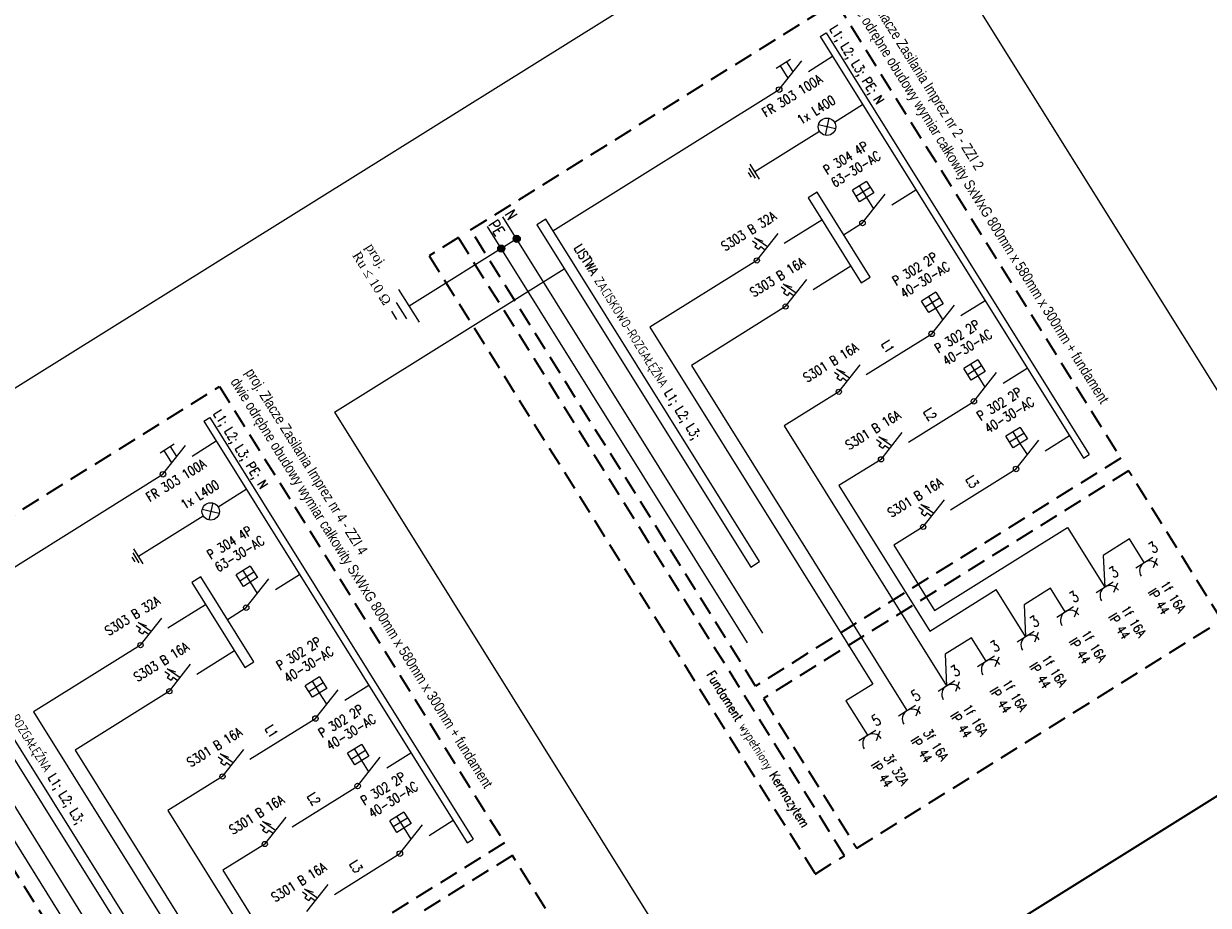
# Model space of a CAD drawing. Header units: metres. Extents: x 0 to 8443948, y 0 to 5887002.
# Tile 223 of 256: x 8443385 to 8443544, y 5886688 to 5886806. Entities that reach past the tile are written whole.
import ezdxf

# ---------------------------------------------------------------- set-up
doc = ezdxf.new("R2010")
doc.units = ezdxf.units.M
doc.header["$MEASUREMENT"] = 0
doc.linetypes.add('DASHED', pattern=[19.05, 12.7, -6.35])
doc.layers.add('- ABM', color=200, linetype='CONTINUOUS', lineweight=30)
doc.styles.add('ROMAND', font='ROMAND.SHX')

msp = doc.modelspace()

# ---------------------------------------------------------------- hatches: boundary and pattern name
at = {"layer": '- ABM', "lineweight": 9}
for points in [[(8443451.739, 5886777.023, 1), (8443451.24, 5886777.823, 1)], [(8443449.646, 5886775.716, 1), (8443449.146, 5886776.516, 1)]]:
    msp.add_hatch(color=1, dxfattribs=at).paths.add_polyline_path(points)

# ---------------------------------------------------------------- linework, layer by layer
at = {"layer": '- ABM', "color": 7, "lineweight": 0}
for q in [(8443330.469, 5886723.896), (8443709.662, 5886494.186)]:
    msp.add_line((8443500.12, 5886829.814), q, dxfattribs=at)
at = {"layer": '- ABM', "color": 1, "linetype": 'Continuous', "lineweight": 9, "ltscale": 10}
for p, q in [((8443492.233, 5886804.605), (8443493.025, 5886805.099)), ((8443492.233, 5886804.605), (8443527.591, 5886747.97)), ((8443493.025, 5886805.099), (8443528.384, 5886748.464)), ((8443490.662, 5886799.925), (8443493.894, 5886801.943)), ((8443501.85, 5886782.004), (8443505.083, 5886784.022)), ((8443487.412, 5886776.82), (8443492.473, 5886779.979)), ((8443495.393, 5886777.972), (8443497.923, 5886779.552)), ((8443483.729, 5886774.52), (8443469.372, 5886765.557)), ((8443491.282, 5886770.622), (8443496.342, 5886773.782)), ((8443487.598, 5886768.323), (8443474.938, 5886760.418)), ((8443511.146, 5886767.115), (8443514.378, 5886769.133)), ((8443469.372, 5886765.557), (8443499.312, 5886717.602)), ((8443498.428, 5886759.175), (8443507.218, 5886764.663)), ((8443474.938, 5886760.418), (8443503.89, 5886714.045)), ((8443516.813, 5886758.039), (8443520.045, 5886760.057)), ((8443494.745, 5886756.876), (8443487.398, 5886752.289)), ((8443504.095, 5886750.099), (8443512.885, 5886755.587)), ((8443409.459, 5886752.927), (8443410.252, 5886753.422)), ((8443409.459, 5886752.927), (8443444.818, 5886696.292)), ((8443410.252, 5886753.422), (8443445.61, 5886696.787)), ((8443487.398, 5886752.289), (8443509.203, 5886717.362)), ((8443522.479, 5886748.962), (8443525.712, 5886750.98)), ((8443407.888, 5886748.247), (8443411.121, 5886750.266)), ((8443500.412, 5886747.799), (8443494.761, 5886744.271)), ((8443527.591, 5886747.97), (8443528.384, 5886748.464)), ((8443509.762, 5886741.022), (8443518.552, 5886746.51)), ((8443494.761, 5886744.271), (8443506.959, 5886724.734)), ((8443506.078, 5886738.723), (8443502.124, 5886736.254)), ((8443507.596, 5886727.49), (8443525.456, 5886738.64)), ((8443525.456, 5886738.64), (8443530.456, 5886730.631)), ((8443502.124, 5886736.254), (8443507.596, 5886727.49)), ((8443533.799, 5886737.105), (8443530.264, 5886734.898)), ((8443535.769, 5886733.948), (8443533.799, 5886737.105)), ((8443530.264, 5886734.898), (8443530.456, 5886730.631)), ((8443534.636, 5886733.24), (8443536.903, 5886734.656)), ((8443537.004, 5886733.255), (8443537.511, 5886734.544)), ((8443419.077, 5886730.326), (8443422.31, 5886732.345)), ((8443529.323, 5886729.923), (8443531.59, 5886731.339)), ((8443506.959, 5886724.734), (8443515.889, 5886730.31)), ((8443519.83, 5886723.997), (8443515.889, 5886730.31)), ((8443523.172, 5886730.47), (8443519.638, 5886728.263)), ((8443525.143, 5886727.314), (8443523.172, 5886730.47)), ((8443531.691, 5886729.937), (8443532.197, 5886731.227)), ((8443404.639, 5886725.142), (8443409.7, 5886728.301)), ((8443519.638, 5886728.263), (8443519.83, 5886723.997)), ((8443412.619, 5886726.295), (8443415.15, 5886727.874)), ((8443524.009, 5886726.606), (8443526.277, 5886728.022)), ((8443526.378, 5886726.62), (8443526.884, 5886727.91)), ((8443512.546, 5886723.836), (8443509.011, 5886721.629)), ((8443514.517, 5886720.679), (8443512.546, 5886723.836)), ((8443518.696, 5886723.289), (8443520.963, 5886724.704)), ((8443521.065, 5886723.303), (8443521.571, 5886724.593)), ((8443400.956, 5886722.842), (8443386.599, 5886713.879)), ((8443408.509, 5886718.945), (8443413.569, 5886722.104)), ((8443509.011, 5886721.629), (8443509.203, 5886717.362)), ((8443513.383, 5886719.972), (8443515.65, 5886721.387)), ((8443515.752, 5886719.986), (8443516.258, 5886721.276)), ((8443428.373, 5886715.437), (8443431.605, 5886717.456)), ((8443499.312, 5886717.602), (8443495.695, 5886715.344)), ((8443508.07, 5886716.655), (8443510.337, 5886718.07)), ((8443510.438, 5886716.669), (8443510.945, 5886717.958)), ((8443404.825, 5886716.645), (8443392.165, 5886708.741)), ((8443495.695, 5886715.344), (8443498.577, 5886710.728)), ((8443386.599, 5886713.879), (8443416.539, 5886665.925)), ((8443502.757, 5886713.337), (8443505.024, 5886714.753)), ((8443505.125, 5886713.352), (8443505.632, 5886714.641)), ((8443415.655, 5886707.498), (8443424.445, 5886712.985)), ((8443497.444, 5886710.02), (8443499.711, 5886711.436)), ((8443499.812, 5886710.034), (8443500.318, 5886711.324)), ((8443392.165, 5886708.741), (8443421.117, 5886662.367)), ((8443434.039, 5886706.361), (8443437.272, 5886708.379)), ((8443411.972, 5886705.198), (8443404.625, 5886700.611)), ((8443421.322, 5886698.421), (8443430.112, 5886703.909)), ((8443404.625, 5886700.611), (8443426.43, 5886665.685)), ((8443439.706, 5886697.284), (8443442.939, 5886699.303)), ((8443444.818, 5886696.292), (8443445.61, 5886696.787)), ((8443417.639, 5886696.121), (8443411.988, 5886692.594)), ((8443426.989, 5886689.345), (8443435.779, 5886694.832)), ((8443411.988, 5886692.594), (8443424.186, 5886673.057))]:
    msp.add_line(p, q, dxfattribs=at)
at = {"layer": '- ABM', "color": 1, "lineweight": 9, "ltscale": 2}
for p, q in [((8443488.255, 5886801.508), (8443486.346, 5886800.317)), ((8443487.936, 5886798.997), (8443486.897, 5886800.661)), ((8443488.606, 5886799.846), (8443487.761, 5886801.2)), ((8443498.474, 5886785.14), (8443496.565, 5886783.949)), ((8443499.443, 5886783.587), (8443497.535, 5886782.396)), ((8443499.437, 5886781.472), (8443498.489, 5886782.991)), ((8443507.769, 5886770.251), (8443505.86, 5886769.06)), ((8443508.739, 5886768.698), (8443506.83, 5886767.507)), ((8443508.733, 5886766.583), (8443507.784, 5886768.103)), ((8443513.436, 5886761.175), (8443511.527, 5886759.983)), ((8443514.405, 5886759.622), (8443512.497, 5886758.43)), ((8443514.4, 5886757.507), (8443513.451, 5886759.026)), ((8443519.103, 5886752.098), (8443517.194, 5886750.907)), ((8443520.072, 5886750.545), (8443518.164, 5886749.354)), ((8443405.481, 5886749.831), (8443403.573, 5886748.639)), ((8443405.163, 5886747.319), (8443404.124, 5886748.983)), ((8443405.833, 5886748.169), (8443404.987, 5886749.522)), ((8443520.066, 5886748.43), (8443519.118, 5886749.949)), ((8443415.7, 5886733.463), (8443413.792, 5886732.271)), ((8443416.67, 5886731.91), (8443414.761, 5886730.718)), ((8443416.664, 5886729.795), (8443415.716, 5886731.314)), ((8443424.996, 5886718.574), (8443423.087, 5886717.382)), ((8443425.966, 5886717.021), (8443424.057, 5886715.829)), ((8443425.96, 5886714.906), (8443425.011, 5886716.425)), ((8443430.663, 5886709.497), (8443428.754, 5886708.306)), ((8443431.632, 5886707.944), (8443429.724, 5886706.752)), ((8443431.626, 5886705.829), (8443430.678, 5886707.348)), ((8443436.329, 5886700.421), (8443434.421, 5886699.229)), ((8443437.299, 5886698.868), (8443435.39, 5886697.676)), ((8443437.293, 5886696.753), (8443436.345, 5886698.272))]:
    msp.add_line(p, q, dxfattribs=at)
at = {"layer": '- ABM', "color": 1, "lineweight": 9}
for p, q in [((8443486.734, 5886797.473), (8443489.781, 5886801.336)), ((8443493.416, 5886793.624), (8443492.888, 5886791.344)), ((8443494.293, 5886792.22), (8443492.011, 5886792.748)), ((8443484.097, 5886785.435), (8443482.844, 5886787.444)), ((8443483.01, 5886785.687), (8443482.592, 5886786.356)), ((8443483.554, 5886785.561), (8443482.718, 5886786.9)), ((8443497.923, 5886779.552), (8443500.969, 5886783.415)), ((8443482.457, 5886723.161), (8443447.541, 5886779.088)), ((8443484.551, 5886724.468), (8443449.634, 5886780.395)), ((8443483.416, 5886777.541), (8443484.546, 5886777.118)), ((8443485.158, 5886776.332), (8443483.416, 5886777.541)), ((8443483.729, 5886774.52), (8443486.586, 5886778.143)), ((8443483.127, 5886777.175), (8443483.732, 5886776.754)), ((8443483.732, 5886776.754), (8443483.443, 5886776.388)), ((8443483.443, 5886776.388), (8443483.968, 5886776.023)), ((8443484.257, 5886776.39), (8443483.968, 5886776.023)), ((8443484.257, 5886776.39), (8443484.869, 5886775.965)), ((8443487.285, 5886771.344), (8443488.415, 5886770.921)), ((8443489.027, 5886770.134), (8443487.285, 5886771.344)), ((8443487.598, 5886768.323), (8443490.455, 5886771.946)), ((8443486.996, 5886770.977), (8443487.602, 5886770.557)), ((8443487.602, 5886770.557), (8443487.313, 5886770.19)), ((8443487.313, 5886770.19), (8443487.837, 5886769.826)), ((8443488.126, 5886770.192), (8443487.837, 5886769.826)), ((8443488.126, 5886770.192), (8443488.738, 5886769.768)), ((8443507.218, 5886764.663), (8443510.265, 5886768.526)), ((8443494.432, 5886759.897), (8443495.562, 5886759.474)), ((8443496.174, 5886758.687), (8443494.432, 5886759.897)), ((8443494.745, 5886756.876), (8443497.602, 5886760.499)), ((8443494.143, 5886759.53), (8443494.748, 5886759.11)), ((8443494.748, 5886759.11), (8443494.459, 5886758.743)), ((8443494.459, 5886758.743), (8443494.984, 5886758.379)), ((8443495.273, 5886758.745), (8443494.984, 5886758.379)), ((8443495.273, 5886758.745), (8443495.885, 5886758.321)), ((8443512.885, 5886755.587), (8443515.932, 5886759.45)), ((8443499.81, 5886750.454), (8443500.415, 5886750.033)), ((8443500.099, 5886750.82), (8443501.229, 5886750.397)), ((8443501.84, 5886749.611), (8443500.099, 5886750.82)), ((8443500.412, 5886747.799), (8443503.269, 5886751.422)), ((8443518.552, 5886746.51), (8443521.598, 5886750.373)), ((8443403.961, 5886745.795), (8443407.008, 5886749.658)), ((8443500.415, 5886750.033), (8443500.126, 5886749.667)), ((8443500.126, 5886749.667), (8443500.651, 5886749.302)), ((8443500.94, 5886749.669), (8443500.651, 5886749.302)), ((8443500.94, 5886749.669), (8443501.551, 5886749.244)), ((8443411.52, 5886740.542), (8443409.238, 5886741.07)), ((8443410.643, 5886741.946), (8443410.115, 5886739.666)), ((8443505.476, 5886741.377), (8443506.082, 5886740.957)), ((8443505.765, 5886741.744), (8443506.896, 5886741.321)), ((8443507.507, 5886740.534), (8443505.765, 5886741.744)), ((8443506.082, 5886740.957), (8443505.793, 5886740.59)), ((8443506.078, 5886738.723), (8443508.936, 5886742.346)), ((8443505.793, 5886740.59), (8443506.318, 5886740.226)), ((8443506.607, 5886740.592), (8443506.318, 5886740.226)), ((8443506.607, 5886740.592), (8443507.218, 5886740.168)), ((8443400.237, 5886734.009), (8443399.819, 5886734.678)), ((8443400.781, 5886733.883), (8443399.945, 5886735.222)), ((8443401.324, 5886733.758), (8443400.071, 5886735.766)), ((8443415.15, 5886727.874), (8443418.196, 5886731.737)), ((8443401.778, 5886672.791), (8443366.861, 5886728.717)), ((8443399.684, 5886671.484), (8443364.768, 5886727.41)), ((8443400.956, 5886722.842), (8443403.813, 5886726.465)), ((8443400.354, 5886725.497), (8443400.959, 5886725.076)), ((8443400.643, 5886725.863), (8443401.773, 5886725.441)), ((8443402.384, 5886724.654), (8443400.643, 5886725.863)), ((8443400.959, 5886725.076), (8443400.67, 5886724.71)), ((8443400.67, 5886724.71), (8443401.195, 5886724.345)), ((8443401.484, 5886724.712), (8443401.195, 5886724.345)), ((8443401.484, 5886724.712), (8443402.095, 5886724.287)), ((8443404.825, 5886716.645), (8443407.682, 5886720.268)), ((8443404.223, 5886719.299), (8443404.829, 5886718.879)), ((8443404.512, 5886719.666), (8443405.642, 5886719.243)), ((8443406.254, 5886718.456), (8443404.512, 5886719.666)), ((8443404.829, 5886718.879), (8443404.54, 5886718.512)), ((8443404.54, 5886718.512), (8443405.064, 5886718.148)), ((8443405.353, 5886718.515), (8443405.064, 5886718.148)), ((8443405.353, 5886718.515), (8443405.965, 5886718.09)), ((8443424.445, 5886712.985), (8443427.492, 5886716.848)), ((8443411.37, 5886707.852), (8443411.975, 5886707.432)), ((8443411.659, 5886708.219), (8443412.789, 5886707.796)), ((8443413.4, 5886707.009), (8443411.659, 5886708.219)), ((8443411.975, 5886707.432), (8443411.686, 5886707.065)), ((8443411.972, 5886705.198), (8443414.829, 5886708.821)), ((8443430.112, 5886703.909), (8443433.159, 5886707.772)), ((8443411.686, 5886707.065), (8443412.211, 5886706.701)), ((8443412.5, 5886707.067), (8443412.211, 5886706.701)), ((8443412.5, 5886707.067), (8443413.111, 5886706.643)), ((8443417.639, 5886696.121), (8443420.496, 5886699.744)), ((8443417.037, 5886698.776), (8443417.642, 5886698.355)), ((8443417.326, 5886699.142), (8443418.456, 5886698.72)), ((8443419.067, 5886697.933), (8443417.326, 5886699.142)), ((8443417.642, 5886698.355), (8443417.353, 5886697.989)), ((8443417.353, 5886697.989), (8443417.878, 5886697.625)), ((8443418.167, 5886697.991), (8443417.878, 5886697.625)), ((8443418.167, 5886697.991), (8443418.778, 5886697.566)), ((8443435.779, 5886694.832), (8443438.825, 5886698.695)), ((8443422.992, 5886690.066), (8443424.123, 5886689.643)), ((8443424.734, 5886688.856), (8443422.992, 5886690.066)), ((8443423.305, 5886687.045), (8443426.163, 5886690.668)), ((8443422.703, 5886689.699), (8443423.309, 5886689.279)), ((8443423.309, 5886689.279), (8443423.02, 5886688.912)), ((8443423.02, 5886688.912), (8443423.545, 5886688.548)), ((8443423.834, 5886688.914), (8443423.545, 5886688.548)), ((8443423.834, 5886688.914), (8443424.445, 5886688.49))]:
    msp.add_line(p, q, dxfattribs=at)
at = {"layer": '- ABM', "color": 1, "linetype": 'Continuous', "lineweight": 9}
for p, q in [((8443494.146, 5886793.104), (8443497.936, 5886795.47)), ((8443492.158, 5886791.863), (8443483.471, 5886786.439)), ((8443411.373, 5886741.426), (8443415.162, 5886743.793)), ((8443409.385, 5886740.186), (8443400.697, 5886734.762))]:
    msp.add_line(p, q, dxfattribs=at)
at = {"layer": '- ABM', "color": 1, "linetype": 'ByBlock', "lineweight": 9}
for p, q in [((8443451.49, 5886777.423), (8443437.036, 5886768.399)), ((8443451.49, 5886777.423), (8443437.036, 5886768.399)), ((8443427.006, 5886754.136), (8443457.869, 5886773.404)), ((8443438.404, 5886766.208), (8443435.66, 5886770.603)), ((8443438.404, 5886766.208), (8443435.66, 5886770.603)), ((8443436.717, 5886766.682), (8443435.345, 5886768.879)), ((8443436.717, 5886766.682), (8443435.345, 5886768.879)), ((8443435.373, 5886766.606), (8443434.687, 5886767.705)), ((8443435.373, 5886766.606), (8443434.687, 5886767.705)), ((8443427.006, 5886754.136), (8443558.334, 5886543.785))]:
    msp.add_line(p, q, dxfattribs=at)
at = {"layer": '- ABM', "color": 1, "linetype": 'DASHED', "lineweight": 35, "ltscale": 0.2}
for points in [[(8443494.345, 5886809.262), (8443532.613, 5886747.968), (8443483.561, 5886717.344), (8443445.293, 5886778.638)], [(8443439.717, 5886775.156), (8443491.578, 5886692.09), (8443495.509, 5886694.545), (8443443.649, 5886777.611)], [(8443411.572, 5886757.584), (8443449.839, 5886696.29), (8443400.788, 5886665.666), (8443362.52, 5886726.96)], [(8443546.206, 5886726.196), (8443533.672, 5886746.272), (8443484.62, 5886715.647), (8443497.154, 5886695.572)], [(8443463.432, 5886674.518), (8443450.899, 5886694.594), (8443401.847, 5886663.97), (8443414.381, 5886643.894)]]:
    msp.add_lwpolyline(points, close=True, dxfattribs=at)
at = {"layer": '- ABM', "color": 1, "linetype": 'ByBlock', "lineweight": 9}
for points in [[(8443456.351, 5886778.504), (8443486.734, 5886797.473)], [(8443373.578, 5886726.827), (8443403.961, 5886745.795)]]:
    msp.add_lwpolyline(points, dxfattribs=at)
at = {"layer": '- ABM', "color": 1, "lineweight": 9, "ltscale": 2}
for points in [[(8443497.535, 5886782.396), (8443496.565, 5886783.949)], [(8443497.05, 5886783.172), (8443498.958, 5886784.364)], [(8443498.489, 5886782.991), (8443497.519, 5886784.545)], [(8443498.474, 5886785.14), (8443499.443, 5886783.587)], [(8443506.345, 5886768.283), (8443508.254, 5886769.475)], [(8443507.784, 5886768.103), (8443506.815, 5886769.656)], [(8443507.769, 5886770.251), (8443508.739, 5886768.698)], [(8443506.83, 5886767.507), (8443505.86, 5886769.06)], [(8443512.497, 5886758.43), (8443511.527, 5886759.983)], [(8443512.012, 5886759.207), (8443513.921, 5886760.398)], [(8443513.451, 5886759.026), (8443512.482, 5886760.579)], [(8443513.436, 5886761.175), (8443514.405, 5886759.622)], [(8443519.103, 5886752.098), (8443520.072, 5886750.545)], [(8443518.164, 5886749.354), (8443517.194, 5886750.907)], [(8443517.679, 5886750.13), (8443519.587, 5886751.322)], [(8443519.118, 5886749.949), (8443518.148, 5886751.503)], [(8443415.716, 5886731.314), (8443414.746, 5886732.867)], [(8443415.7, 5886733.463), (8443416.67, 5886731.91)], [(8443414.761, 5886730.718), (8443413.792, 5886732.271)], [(8443414.277, 5886731.494), (8443416.185, 5886732.686)], [(8443424.996, 5886718.574), (8443425.966, 5886717.021)], [(8443424.057, 5886715.829), (8443423.087, 5886717.382)], [(8443423.572, 5886716.606), (8443425.481, 5886717.797)], [(8443425.011, 5886716.425), (8443424.042, 5886717.978)], [(8443430.663, 5886709.497), (8443431.632, 5886707.944)], [(8443429.724, 5886706.752), (8443428.754, 5886708.306)], [(8443429.239, 5886707.529), (8443431.148, 5886708.721)], [(8443430.678, 5886707.348), (8443429.708, 5886708.901)], [(8443434.906, 5886698.453), (8443436.814, 5886699.644)], [(8443436.345, 5886698.272), (8443435.375, 5886699.825)], [(8443436.329, 5886700.421), (8443437.299, 5886698.868)], [(8443435.39, 5886697.676), (8443434.421, 5886699.229)]]:
    msp.add_lwpolyline(points, dxfattribs=at)
at = {"layer": '- ABM', "color": 1, "linetype": 'ByBlock', "lineweight": 9}
for points in [[(8443490.634, 5886782.924), (8443497.752, 5886771.523), (8443498.952, 5886772.272), (8443491.833, 5886783.673)], [(8443454.176, 5886779.319), (8443482.904, 5886733.305), (8443484.103, 5886734.054), (8443455.375, 5886780.068)], [(8443407.861, 5886731.246), (8443414.979, 5886719.845), (8443416.179, 5886720.594), (8443409.06, 5886731.995)], [(8443371.403, 5886727.641), (8443400.131, 5886681.627), (8443401.33, 5886682.376), (8443372.602, 5886728.39)]]:
    msp.add_lwpolyline(points, close=True, dxfattribs=at)
at = {"layer": '- ABM', "color": 30, "linetype": 'Continuous', "lineweight": 35}
msp.add_lwpolyline([(8443556.637, 5886709.487), (8443567.903, 5886691.443), (8443518.851, 5886660.819), (8443507.586, 5886678.863)], close=True, dxfattribs=at)
at = {"layer": '- ABM', "color": 1, "linetype": 'Continuous', "lineweight": 9, "ltscale": 10}
for centre, radius in [((8443486.734, 5886797.473), 0.369), ((8443497.923, 5886779.552), 0.369), ((8443483.729, 5886774.52), 0.346), ((8443487.598, 5886768.323), 0.346), ((8443507.218, 5886764.663), 0.369), ((8443494.745, 5886756.876), 0.346), ((8443512.885, 5886755.587), 0.369), ((8443500.412, 5886747.799), 0.346), ((8443403.961, 5886745.795), 0.369), ((8443518.552, 5886746.51), 0.369), ((8443506.078, 5886738.723), 0.346), ((8443415.15, 5886727.874), 0.369), ((8443400.956, 5886722.842), 0.346), ((8443404.825, 5886716.645), 0.346), ((8443424.445, 5886712.985), 0.369), ((8443411.972, 5886705.198), 0.346), ((8443430.112, 5886703.909), 0.369), ((8443417.639, 5886696.121), 0.346), ((8443435.779, 5886694.832), 0.369)]:
    msp.add_circle(centre, radius, dxfattribs=at)
at = {"layer": '- ABM', "color": 1, "lineweight": 9}
for centre, radius in [((8443493.152, 5886792.484), 1.171), ((8443451.49, 5886777.423), 0.472), ((8443449.396, 5886776.116), 0.472), ((8443410.379, 5886740.806), 1.171)]:
    msp.add_circle(centre, radius, dxfattribs=at)
at = {"layer": '- ABM', "color": 1, "linetype": 'Continuous', "lineweight": 9, "ltscale": 10}
for centre in [(8443536.477, 5886732.815), (8443531.164, 5886729.497), (8443525.851, 5886726.18), (8443520.538, 5886722.863), (8443515.224, 5886719.546), (8443509.911, 5886716.229), (8443504.598, 5886712.912), (8443499.285, 5886709.594)]:
    msp.add_arc(centre, 1.336, 31.97776, 211.97776, dxfattribs=at)

# ---------------------------------------------------------------- texts
at = {"layer": '- ABM', "color": 1, "lineweight": 9, "style": 'ROMAND', "text_generation_flag": 6, "width": 0.8}
for s, height, rotation, p in [('L1; L2; L3; PE; N', 1.27025, 121.97776, (8443493.446, 5886805.585)), ('FR 303 100A', 1.27025, 211.97776, (8443484.947, 5886793.704)), ('1x L400', 1.2703, 211.97776, (8443489.641, 5886792.705)), ('P 304 4P', 1.2703, 211.97776, (8443493.152, 5886785.972)), ('63-30-AC', 1.2703, 211.97776, (8443494.206, 5886784.285)), ('N', 1.469, 121.97776, (8443449.821, 5886780.734)), ('PE', 1.4689, 121.97776, (8443447.616, 5886779.347)), ('S303 B 32A', 1.2703, 211.97776, (8443479.441, 5886775.73)), ('LISTWA ZACISKOWO-ROZGAŁĘŹNA L1; L2; L3; ', 1.27025, 121.97776, (8443459.086, 5886776.194)), ('P 302 2P ', 1.2703, 211.97776, (8443502.448, 5886771.083)), ('S303 B 16A', 1.2703, 211.97776, (8443483.31, 5886769.533)), ('40-30-AC', 1.2703, 211.97776, (8443503.501, 5886769.396)), ('P 302 2P ', 1.2703, 211.97776, (8443508.115, 5886762.006)), ('L1', 1.2703, 121.97776, (8443500.365, 5886763.278)), ('40-30-AC', 1.2703, 211.97776, (8443509.168, 5886760.32)), ('S301 B 16A', 1.2703, 211.97776, (8443490.457, 5886758.085)), ('P 302 2P ', 1.2703, 211.97776, (8443513.782, 5886752.93)), ('40-30-AC', 1.2703, 211.97776, (8443514.835, 5886751.243)), ('L1; L2; L3; PE; N', 1.27025, 121.97776, (8443410.673, 5886753.908)), ('S301 B 16A', 1.2703, 211.97776, (8443496.123, 5886749.009)), ('L2', 1.2703, 121.97776, (8443506.031, 5886754.201)), ('FR 303 100A', 1.27025, 211.97776, (8443402.174, 5886742.027)), ('L3', 1.2703, 121.97776, (8443511.698, 5886745.125)), ('1x L400', 1.2703, 211.97776, (8443406.868, 5886741.027)), ('S301 B 16A', 1.2703, 211.97776, (8443501.79, 5886739.932)), ('P 304 4P', 1.2703, 211.97776, (8443410.379, 5886734.294)), ('63-30-AC', 1.2703, 211.97776, (8443411.432, 5886732.607)), ('3', 1.469, 211.97776, (8443536.916, 5886735.088)), ('3', 1.469, 211.97776, (8443531.603, 5886731.771)), ('1f 16A ', 1.2703, 121.97776, (8443537.893, 5886730.981)), ('3', 1.469, 211.97776, (8443526.289, 5886728.454)), ('IP 44', 1.2703, 121.97776, (8443536.206, 5886729.928)), ('S303 B 32A', 1.2703, 211.97776, (8443396.668, 5886724.052)), ('1f 16A ', 1.2703, 121.97776, (8443532.58, 5886727.664)), ('3', 1.469, 211.97776, (8443520.976, 5886725.137)), ('IP 44', 1.2703, 121.97776, (8443530.893, 5886726.611)), ('LISTWA ZACISKOWO-ROZGAŁĘŹNA L1; L2; L3; ', 1.27025, 121.97776, (8443376.313, 5886724.516)), ('3', 1.469, 211.97776, (8443515.663, 5886721.819)), ('IP 44', 1.2703, 121.97776, (8443525.58, 5886723.293)), ('1f 16A ', 1.2703, 121.97776, (8443527.267, 5886724.347)), ('S303 B 16A', 1.2703, 211.97776, (8443400.537, 5886717.855)), ('P 302 2P ', 1.2703, 211.97776, (8443419.675, 5886719.405)), ('40-30-AC', 1.2703, 211.97776, (8443420.728, 5886717.718)), ('IP 44', 1.2703, 121.97776, (8443520.267, 5886719.976)), ('1f 16A ', 1.2703, 121.97776, (8443521.953, 5886721.029)), ('3', 1.469, 211.97776, (8443510.35, 5886718.502)), ('IP 44', 1.2703, 121.97776, (8443514.954, 5886716.659)), ('1f 16A ', 1.2703, 121.97776, (8443516.64, 5886717.712)), ('5', 1.469, 211.97776, (8443505.037, 5886715.185)), ('P 302 2P ', 1.2703, 211.97776, (8443425.342, 5886710.329)), ('IP 44', 1.2703, 121.97776, (8443509.64, 5886713.342)), ('1f 16A ', 1.2703, 121.97776, (8443511.327, 5886714.395)), ('L1', 1.2703, 121.97776, (8443417.592, 5886711.6)), ('40-30-AC', 1.2703, 211.97776, (8443426.395, 5886708.642)), ('5', 1.469, 211.97776, (8443499.724, 5886711.868)), ('S301 B 16A', 1.2703, 211.97776, (8443407.684, 5886706.408)), ('IP 44', 1.2703, 121.97776, (8443504.327, 5886710.025)), ('3f 16A ', 1.2703, 121.97776, (8443506.014, 5886711.078)), ('3f 32A ', 1.2703, 121.97776, (8443500.701, 5886707.761)), ('IP 44', 1.2703, 121.97776, (8443499.014, 5886706.708)), ('P 302 2P ', 1.2703, 211.97776, (8443431.008, 5886701.252)), ('L2', 1.2703, 121.97776, (8443423.258, 5886702.523)), ('40-30-AC', 1.2703, 211.97776, (8443432.062, 5886699.565)), ('S301 B 16A', 1.2703, 211.97776, (8443413.35, 5886697.331)), ('L3', 1.2703, 121.97776, (8443428.925, 5886693.447)), ('S301 B 16A', 1.2703, 211.97776, (8443419.017, 5886688.255))]:
    msp.add_text(s, height=height, rotation=rotation, dxfattribs=at).set_placement(p)
at = {"layer": '- ABM', "color": 1, "lineweight": 9, "ltscale": 2, "style": 'ROMAND', "text_generation_flag": 6, "width": 0.8}
msp.add_text('Fundament wypełniony Kermazytem', height=1.27025, rotation=121.97776, dxfattribs=at).set_placement((8443476.902, 5886718.874))
at = {"layer": '- ABM', "color": 1, "lineweight": 25, "char_height": 1.40928, "attachment_point": 1, "rotation": 301.97776, "style": 'ROMAND'}
for s, insert in [('{\\fArial Narrow|b0|i0|c238|p34;proj. Złacze Zasilania Imprez nr 2 - ZZI 2\\Pdwie odrębne obudowy wymiar całkowity SxWxG 800mm x 580mm x 300mm + fundament }', (8443498.94, 5886811.894)), ('{\\fArial Narrow|b0|i0|c238|p34;proj. Złacze Zasilania Imprez nr 4 - ZZI 4\\Pdwie odrębne obudowy wymiar całkowity SxWxG 800mm x 580mm x 300mm + fundament }', (8443416.167, 5886760.217))]:
    msp.add_mtext_dynamic_manual_height_columns(s, width=67.6793, gutter_width=6, heights=[0], dxfattribs=dict(at, insert=insert))
at = {"layer": '- ABM', "color": 1, "lineweight": 9, "ltscale": 2, "insert": (8443432.219, 5886777.01), "char_height": 1.270253, "width": 12.91805, "attachment_point": 1, "rotation": 301.97776, "style": 'ROMAND'}
msp.add_mtext('{\\fTimes New Roman|b0|i0|c238|p18;proj. \\PRu \\fTimes New Roman|b0|i0|c0|p18;≤\\fTimes New Roman|b0|i0|c238|p18; 10 \\fTimes New Roman|b0|i0|c0|p18;Ω}', dxfattribs=at)

doc.saveas('drawing.dxf')
